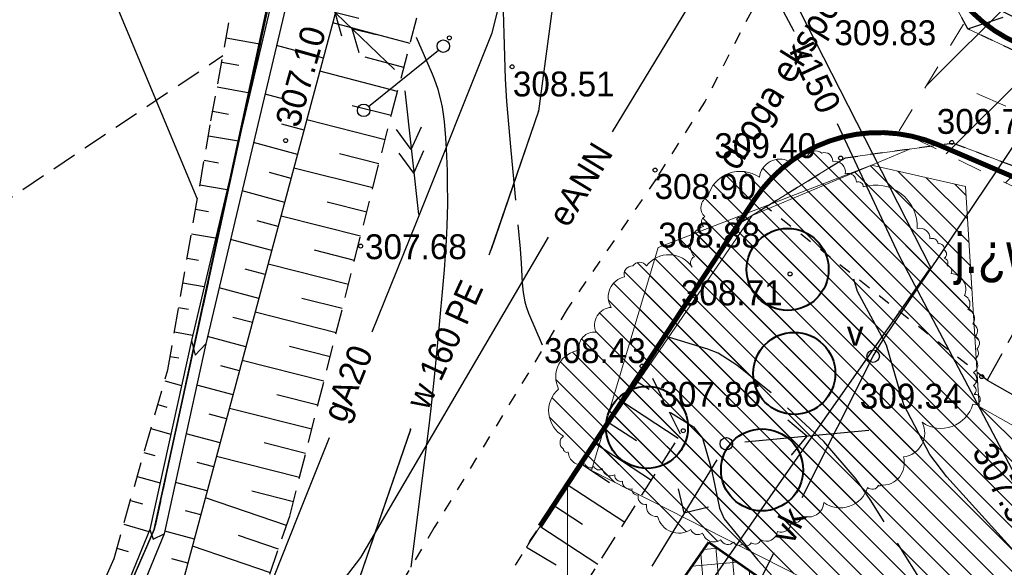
# Model space of a CAD drawing. Extents: x 4615668 to 9294084, y 5331114 to 10688993.
# Tile 43 of 181: x 4655550 to 4655590, y 5335083 to 5335105. Entities that reach past the tile are written whole.
import ezdxf
from ezdxf.enums import TextEntityAlignment as Align

# ---------------------------------------------------------------- set-up
doc = ezdxf.new("R2010")
doc.units = 0
doc.header["$MEASUREMENT"] = 0
for name, pattern in [('BUIB05', [1, 0.5, -0.5]), ('CHODNIK', [2, 1.5, -0.5]), ('DASHDOT', [25.4, 12.7, -6.35, 0, -6.35]), ('DROGA', [1, 0.5, -0.5]), ('GEN7', [13.75, 9.75, -1.5, 1, -1.5]), ('KONTUR', [1.5, 1, -0.5]), ('SKARPA1', [1.5, 1, -0.5]), ('UZYTEK', [1.5, 1, -0.5]), ('WARSTWICA', [3, 2, -1])]:
    doc.linetypes.add(name, pattern=pattern)
for name, color, linetype in [('1', 7, 'Continuous'), ('16', 7, 'Continuous'), ('17', 7, 'Continuous'), ('2', 7, 'Continuous'), ('21', 7, 'Continuous'), ('22', 7, 'Continuous'), ('23', 7, 'Continuous'), ('24', 7, 'Continuous'), ('25', 7, 'Continuous'), ('27', 7, 'Continuous'), ('31', 7, 'Continuous'), ('38', 7, 'Continuous'), ('45', 7, 'Continuous'), ('50', 7, 'Continuous'), ('51', 7, 'Continuous'), ('52', 7, 'Continuous'), ('56', 7, 'Continuous'), ('7', 4, 'GEN7'), ('9', 7, 'Continuous'), ('tpsa_stolarka', 4, 'Continuous')]:
    doc.layers.add(name, color=color, linetype=linetype)
for name, color, linetype, lineweight in [('budynek', 7, 'Continuous', 53), ('hatch', 253, 'Continuous', 0), ('sciany - mur', 1, 'Continuous', 30)]:
    doc.layers.add(name, color=color, linetype=linetype, lineweight=lineweight)
doc.styles.add('tomek14', font='ISOCP.shx', dxfattribs={"height": 14})
doc.styles.add('txt', font='TXT', dxfattribs={"height": 0.2})
pattern_1 = [(135, (-11889.38753, -1756.1574), (-0.44194173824, -0.44194173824), [])]

# ---------------------------------------------------------------- blocks, each defined once
blk = doc.blocks.new('SLU')
at = {"layer": '22', "color": 1, "linetype": 'Continuous'}
blk.add_circle((0, 0), 0.25, dxfattribs=at)
blk = doc.blocks.new('SEN')
at = {"layer": '22', "color": 1, "linetype": 'Continuous'}
for p, q in [((3.25, 0), (2.543, 0.707)), ((0.75, 0), (5.75, 0)), ((3.25, 0), (2.543, -0.707))]:
    blk.add_line(p, q, dxfattribs=at)
blk = doc.blocks.new('MSZ')
at = {"layer": '22', "color": 7, "linetype": 'Continuous'}
blk.add_circle((0, 0), 0.25, dxfattribs=at)
blk = doc.blocks.new('SEW')
at = {"layer": '22', "color": 1, "linetype": 'Continuous'}
for p, q in [((2.88, 0), (2.014, 0.5)), ((3.833, 0), (2.967, 0.5)), ((0.5, 0), (5.5, 0)), ((2.88, 0), (2.014, -0.5)), ((3.833, 0), (2.967, -0.5))]:
    blk.add_line(p, q, dxfattribs=at)
blk = doc.blocks.new('WYS')
at = {"layer": '52', "color": 67, "linetype": 'Continuous'}
blk.add_circle((0, 0), 0.08, dxfattribs=at)

msp = doc.modelspace()

# ---------------------------------------------------------------- hatches: boundary and pattern name
at = {"layer": 'hatch', "lineweight": 0}
h = msp.add_hatch(dxfattribs=at)
h.set_pattern_fill('ANSI31', color=160, scale=20)
h.set_pattern_definition([(45, (-11889.3875, -1756.1574), (-1.767766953, 1.767766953), [])])
h.paths.add_polyline_path([(4655585.345, 5335100.489), (4655609.825, 5335141.174), (4655724.52, 5335052.343), (4655757.949, 5335025.923), (4655741.269, 5335020.258), (4655716.277, 5335015.104), (4655702.906, 5335013.9), (4655672.968, 5335007.246), (4655662.829, 5335002.048), (4655641.397, 5335003.503), (4655600.675, 5335001.373), (4655590.095, 5334999.07), (4655563.772, 5335009.583), (4655603.239, 5335036.519), (4655603.01, 5335091.868)])
at = {"layer": 'hatch', "lineweight": 0, "ltscale": 20}
h = msp.add_hatch(dxfattribs=at)
h.set_pattern_fill('ANSI31', color=3, scale=5, angle=90)
h.set_pattern_definition(pattern_1)
edge = h.paths.add_edge_path()
edge.add_arc((4655578.971, 5335097.51), 1.35, 55.5778, 165.5778, ccw=False)
edge.add_arc((4655580.556, 5335098.525), 0.828, 63.1416, 173.1416, ccw=False)
edge.add_arc((4655581.126, 5335099.188), 0.21, 49.0362, 159.0362, ccw=False)
edge.add_arc((4655581.497, 5335099.266), 0.247, 50.9454, 160.9454, ccw=False)
edge.add_arc((4655581.993, 5335099.323), 0.366, 48.3925, 158.3925, ccw=False)
edge.add_arc((4655582.342, 5335099.275), 0.339, 358.1301, 108.1301, ccw=False)
edge.add_arc((4655582.756, 5335098.838), 0.432, 350, 100, ccw=False)
edge.add_arc((4655583.287, 5335098.44), 0.339, 358.1301, 108.1301, ccw=False)
edge.add_arc((4655583.698, 5335098.235), 0.207, 0.008, 110.008, ccw=False)
edge.add_arc((4655584.405, 5335096.641), 1.67, 357.4314, 107.4314, ccw=False)
edge.add_arc((4655586.178, 5335096.183), 0.398, 355.1944, 105.1944, ccw=False)
edge.add_arc((4655586.673, 5335095.935), 0.236, 4.7436, 114.7436, ccw=False)
edge.add_arc((4655586.945, 5335095.742), 0.216, 350, 100, ccw=False)
edge.add_arc((4655587.041, 5335095.538), 0.204, 305, 55, ccw=False)
edge.add_arc((4655587.106, 5335095.179), 0.199, 324.9831, 74.9831, ccw=False)
edge.add_arc((4655587.245, 5335094.854), 0.213, 333.6105, 83.6105, ccw=False)
edge.add_arc((4655587.388, 5335094.129), 0.632, 335.6997, 85.6997, ccw=False)
edge.add_arc((4655587.839, 5335093.543), 0.35, 319.0362, 69.0362, ccw=False)
edge.add_arc((4655587.996, 5335092.953), 0.376, 323.435, 73.4349, ccw=False)
edge.add_arc((4655588.178, 5335092.44), 0.313, 317.5288, 67.5288, ccw=False)
edge.add_arc((4655588.262, 5335091.959), 0.307, 311.3402, 61.3402, ccw=False)
edge.add_arc((4655588.287, 5335091.563), 0.243, 292.9052, 42.9052, ccw=False)
edge.add_arc((4655588.159, 5335091.081), 0.341, 299.2894, 49.2894, ccw=False)
edge.add_arc((4655588.141, 5335090.519), 0.322, 305, 55, ccw=False)
edge.add_arc((4655588.213, 5335090.065), 0.221, 309.3987, 59.3987, ccw=False)
edge.add_arc((4655588.41, 5335089.709), 0.194, 357.125, 107.125, ccw=False)
edge.add_arc((4655588.383, 5335089.709), 0.221, 247.4712, 357.4712, ccw=False)
edge.add_arc((4655587.03, 5335089.853), 1.315, 234.6041, 344.6041, ccw=False)
edge.add_arc((4655585.406, 5335088.349), 0.964, 276.631, 26.6309, ccw=False)
edge.add_arc((4655584.659, 5335087.142), 0.893, 266.1702, 16.1702, ccw=False)
edge.add_arc((4655584.558, 5335086.28), 0.0509, 215, 325, ccw=False)
edge.add_arc((4655584.265, 5335086.365), 0.276, 225.6197, 335.6197, ccw=False)
edge.add_arc((4655582.982, 5335086.475), 1.133, 234.2495, 344.2495, ccw=False)
edge.add_arc((4655581.704, 5335085.594), 0.617, 246.5043, 356.5043, ccw=False)
edge.add_arc((4655581.148, 5335085.058), 0.312, 244.3578, 354.3577, ccw=False)
edge.add_arc((4655580.599, 5335084.778), 0.414, 249.992, 359.992, ccw=False)
edge.add_arc((4655580.006, 5335084.455), 0.455, 241.5651, 351.565, ccw=False)
edge.add_arc((4655579.556, 5335084.135), 0.247, 230.9454, 340.9454, ccw=False)
edge.add_arc((4655579.2, 5335084.042), 0.223, 223.7462, 333.7462, ccw=False)
edge.add_arc((4655578.901, 5335084.046), 0.21, 200.9638, 310.9638, ccw=False)
edge.add_arc((4655578.47, 5335084.198), 0.326, 206.0274, 316.0274, ccw=False)
edge.add_arc((4655577.913, 5335084.447), 0.473, 193.9625, 303.9625, ccw=False)
edge.add_arc((4655577.266, 5335084.568), 0.301, 198.6105, 308.6105, ccw=False)
edge.add_arc((4655576.499, 5335085.203), 0.876, 193.4047, 303.4047, ccw=False)
edge.add_arc((4655575.59, 5335085.392), 0.396, 168.2643, 278.2643, ccw=False)
edge.add_arc((4655575.171, 5335085.784), 0.313, 165.6013, 275.6013, ccw=False)
edge.add_arc((4655574.831, 5335086.075), 0.216, 170, 280, ccw=False)
edge.add_arc((4655574.531, 5335086.401), 0.302, 176.8428, 286.8428, ccw=False)
edge.add_arc((4655574.163, 5335086.65), 0.241, 175.7106, 285.7106, ccw=False)
edge.add_arc((4655573.76, 5335086.969), 0.342, 188.435, 298.4349, ccw=False)
edge.add_arc((4655573.285, 5335087.077), 0.21, 200.9638, 310.9638, ccw=False)
edge.add_arc((4655572.947, 5335087.184), 0.231, 197.8973, 307.8973, ccw=False)
edge.add_arc((4655572.559, 5335087.583), 0.499, 179.6888, 289.6888, ccw=False)
edge.add_arc((4655572.002, 5335087.71), 0.137, 185.2551, 295.2551, ccw=False)
edge.add_arc((4655572.05, 5335087.961), 0.322, 125, 235, ccw=False)
edge.add_arc((4655572.43, 5335089.239), 1.16, 130.8774, 240.8774, ccw=False)
edge.add_arc((4655572.633, 5335090.602), 1.078, 96.8214, 206.8214, ccw=False)
edge.add_arc((4655573.092, 5335091.801), 0.601, 82.2906, 192.2906, ccw=False)
edge.add_arc((4655573.829, 5335092.682), 0.716, 93.5704, 203.5704, ccw=False)
edge.add_arc((4655574.476, 5335093.824), 0.813, 101.6444, 211.6444, ccw=False)
edge.add_arc((4655574.635, 5335094.726), 0.339, 88.1301, 198.1301, ccw=False)
edge.add_arc((4655574.924, 5335094.87), 0.339, 35, 145, ccw=False)
edge.add_arc((4655576.1, 5335094.395), 1.121, 33.2643, 143.2643, ccw=False)
edge.add_arc((4655577.225, 5335095.189), 0.26, 113.6901, 223.6901, ccw=False)
edge.add_arc((4655577.729, 5335095.912), 0.779, 108.54, 218.54, ccw=False)
edge.add_arc((4655577.646, 5335096.825), 0.24, 116.8699, 226.8699, ccw=False)
edge.add_arc((4655577.883, 5335097.399), 0.499, 116.1299, 226.1299, ccw=False)
h = msp.add_hatch(dxfattribs=at)
h.set_pattern_fill('ANSI31', color=3, scale=5, angle=90)
h.set_pattern_definition(pattern_1)
h.paths.add_polyline_path([(4655578.449, 5335005.688), (4655557.329, 5335013.648), (4655576.563, 5335044.139), (4655563.944, 5335054.745), (4655567.608, 5335061.638), (4655572.025, 5335072.944), (4655581.507, 5335068.145), (4655588.325, 5335079.036), (4655572.997, 5335086.838), (4655575.67, 5335095.801), (4655584.236, 5335099.106), (4655588.014, 5335098.25), (4655588.553, 5335089.414), (4655597.644, 5335084.303), (4655601.974, 5335092.283), (4655625.55, 5335073.803), (4655633.272, 5335053.993), (4655603.729, 5335024.238), (4655588.146, 5335028.228), (4655581.613, 5335020.05), (4655584.883, 5335012.203)])
at = {"layer": 'hatch', "lineweight": 0, "ltscale": 40}
h = msp.add_hatch(dxfattribs=at)
h.set_pattern_fill('ANSI37', color=0, scale=5, angle=50)
h.set_pattern_definition([(95, (-11889.38753, -1756.1574), (-0.62262168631, -0.05447233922), []), (185, (-11889.38753, -1756.1574), (0.05447233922, -0.62262168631), [])])
h.paths.add_polyline_path([(4655577.705, 5335083.961), (4655585.263, 5335078.69), (4655579.058, 5335069.793), (4655571.5, 5335075.065)])

# ---------------------------------------------------------------- linework, layer by layer
at = {"color": 97, "linetype": 'DROGA'}
msp.add_line((4655588.872, 5335090.475), (4655579.987, 5335097.437), dxfattribs=at)
at = {"color": 94, "linetype": 'BUIB05', "lineweight": 0, "ltscale": 2}
msp.add_lwpolyline([(4655585.345, 5335100.489), (4655609.825, 5335141.174), (4655724.52, 5335052.343), (4655757.949, 5335025.923), (4655741.269, 5335020.258), (4655716.277, 5335015.104), (4655702.906, 5335013.9), (4655672.968, 5335007.246), (4655662.829, 5335002.048), (4655641.397, 5335003.503), (4655600.675, 5335001.373), (4655590.095, 5334999.07), (4655563.772, 5335009.583), (4655603.239, 5335036.519), (4655603.01, 5335091.868)], close=True, dxfattribs=at)
at = {"lineweight": 0, "ltscale": 40}
msp.add_lwpolyline([(4655577.664, 5335097.847, -0.520567), (4655579.734, 5335098.624, -0.520567), (4655579.734, 5335098.624, -0.520567), (4655580.93, 5335099.264, -0.520567), (4655580.93, 5335099.264, -0.520567), (4655581.263, 5335099.347, -0.520567), (4655581.263, 5335099.347, -0.520567), (4655581.653, 5335099.458, -0.520567), (4655581.653, 5335099.458, -0.520567), (4655582.236, 5335099.597, -0.520567), (4655582.236, 5335099.597, -0.520567), (4655582.681, 5335099.264, -0.520567), (4655582.681, 5335099.264, -0.520567), (4655583.182, 5335098.763, -0.520567), (4655583.182, 5335098.763, -0.520567), (4655583.627, 5335098.429, -0.520567), (4655583.627, 5335098.429, -0.520567), (4655583.627, 5335098.429, -0.520567), (4655583.627, 5335098.429, -0.520567), (4655583.905, 5335098.235, -0.520567), (4655583.905, 5335098.235, -0.520567), (4655586.073, 5335096.567, -0.520567), (4655586.073, 5335096.567, -0.520567), (4655586.574, 5335096.149, -0.520567), (4655586.574, 5335096.149, -0.520567), (4655586.908, 5335095.955, -0.520567), (4655586.908, 5335095.955, -0.520567), (4655587.158, 5335095.705, -0.520567), (4655587.158, 5335095.705, -0.520567), (4655587.158, 5335095.371, -0.520567), (4655587.158, 5335095.371, -0.520567), (4655587.269, 5335095.065, -0.520567), (4655587.269, 5335095.065, -0.520567), (4655587.436, 5335094.759, -0.520567), (4655587.436, 5335094.759, -0.520567), (4655587.964, 5335093.87, -0.520567), (4655587.964, 5335093.87, -0.520567), (4655588.103, 5335093.313, -0.520567), (4655588.103, 5335093.313, -0.520567), (4655588.298, 5335092.73, -0.520567), (4655588.298, 5335092.73, -0.520567), (4655588.409, 5335092.229, -0.520567), (4655588.409, 5335092.229, -0.520567), (4655588.465, 5335091.729, -0.520567), (4655588.465, 5335091.729, -0.520567), (4655588.381, 5335091.339, -0.520567), (4655588.381, 5335091.339, -0.520567), (4655588.326, 5335090.783, -0.520567), (4655588.326, 5335090.783, -0.520567), (4655588.326, 5335090.255, -0.520567), (4655588.326, 5335090.255, -0.520567), (4655588.353, 5335089.894, -0.520567), (4655588.353, 5335089.894, -0.520567), (4655588.604, 5335089.699, -0.520567), (4655588.604, 5335089.699, -0.520567), (4655588.298, 5335089.504, -0.520567), (4655588.298, 5335089.504, -0.520567), (4655586.268, 5335088.781, -0.520567), (4655586.268, 5335088.781, -0.520567), (4655585.517, 5335087.391, -0.520567), (4655585.517, 5335087.391, -0.520567), (4655584.6, 5335086.251, -0.520567), (4655584.6, 5335086.251, -0.520567), (4655584.516, 5335086.251, -0.520567), (4655584.516, 5335086.251, -0.520567), (4655584.072, 5335086.168, -0.520567), (4655584.072, 5335086.168, -0.520567), (4655582.32, 5335085.556, -0.520567), (4655582.32, 5335085.556, -0.520567), (4655581.458, 5335085.028, -0.520567), (4655581.458, 5335085.028, -0.520567), (4655581.013, 5335084.778, -0.520567), (4655581.013, 5335084.778, -0.520567), (4655580.457, 5335084.388, -0.520567), (4655580.457, 5335084.388, -0.520567), (4655579.79, 5335084.055, -0.520567), (4655579.79, 5335084.055, -0.520567), (4655579.4, 5335083.943, -0.520567), (4655579.4, 5335083.943, -0.520567), (4655579.039, 5335083.888, -0.520567), (4655579.039, 5335083.888, -0.520567), (4655578.705, 5335083.971, -0.520567), (4655578.705, 5335083.971, -0.520567), (4655578.177, 5335084.055, -0.520567), (4655578.177, 5335084.055, -0.520567), (4655577.454, 5335084.333, -0.520567), (4655577.454, 5335084.333, -0.520567), (4655577.454, 5335084.333, -0.520567), (4655577.454, 5335084.333, -0.520567), (4655576.981, 5335084.472, -0.520567), (4655576.981, 5335084.472, -0.520567), (4655575.647, 5335085, -0.520567), (4655575.647, 5335085, -0.520567), (4655575.202, 5335085.473, -0.520567), (4655575.202, 5335085.473, -0.520567), (4655574.868, 5335085.862, -0.520567), (4655574.868, 5335085.862, -0.520567), (4655574.618, 5335086.112, -0.520567), (4655574.618, 5335086.112, -0.520567), (4655574.229, 5335086.418, -0.520567), (4655574.229, 5335086.418, -0.520567), (4655573.923, 5335086.668, -0.520567), (4655573.923, 5335086.668, -0.520567), (4655573.422, 5335086.918, -0.520567), (4655573.422, 5335086.918, -0.520567), (4655573.089, 5335087.002, -0.520567), (4655573.089, 5335087.002, -0.520567), (4655572.727, 5335087.113, -0.520567), (4655572.727, 5335087.113, -0.520567), (4655572.06, 5335087.586, -0.520567), (4655572.06, 5335087.586, -0.520567), (4655571.865, 5335087.697, -0.520567), (4655571.865, 5335087.697, -0.520567), (4655571.865, 5335088.225, -0.520567), (4655571.865, 5335088.225, -0.520567), (4655571.671, 5335090.116, -0.520567), (4655571.671, 5335090.116, -0.520567), (4655572.505, 5335091.673, -0.520567), (4655572.505, 5335091.673, -0.520567), (4655573.172, 5335092.396, -0.520567), (4655573.172, 5335092.396, -0.520567), (4655573.784, 5335093.397, -0.520567), (4655573.784, 5335093.397, -0.520567), (4655574.312, 5335094.62, -0.520567), (4655574.312, 5335094.62, -0.520567), (4655574.646, 5335095.065, -0.520567), (4655574.646, 5335095.065, -0.520567), (4655575.202, 5335095.065, -0.520567), (4655575.202, 5335095.065, -0.520567), (4655577.037, 5335095.009, -0.520567), (4655577.037, 5335095.009, -0.520567), (4655577.037, 5335095.009, -0.520567), (4655577.037, 5335095.009, -0.520567), (4655577.12, 5335095.427, -0.520567), (4655577.12, 5335095.427, -0.520567), (4655577.482, 5335096.65, -0.520567), (4655577.482, 5335096.65, -0.520567), (4655577.538, 5335097.039, -0.520567), (4655577.538, 5335097.039, -0.520567)], format="xyb", close=True, dxfattribs=at)
msp.add_lwpolyline([(4655585.802, 5335099.762), (4655579.438, 5335097.093), (4655572.025, 5335086.279), (4655572.025, 5335067.436)], dxfattribs=at)
msp.add_lwpolyline([(4655578.449, 5335005.688), (4655557.329, 5335013.648), (4655576.563, 5335044.139), (4655563.944, 5335054.745), (4655567.608, 5335061.638), (4655572.025, 5335072.944), (4655581.507, 5335068.145), (4655588.325, 5335079.036), (4655572.997, 5335086.838), (4655575.67, 5335095.801), (4655584.236, 5335099.106), (4655588.014, 5335098.25), (4655588.553, 5335089.414), (4655597.644, 5335084.303), (4655601.974, 5335092.283), (4655625.55, 5335073.803), (4655633.272, 5335053.993), (4655603.729, 5335024.238), (4655588.146, 5335028.228), (4655581.613, 5335020.05), (4655584.883, 5335012.203)], close=True, dxfattribs=at)
at = {"lineweight": 40, "ltscale": 40}
for centre in [(4655580.867, 5335094.923), (4655581.131, 5335090.747), (4655575.215, 5335088.575), (4655579.838, 5335086.869)]:
    msp.add_circle(centre, 1.647, dxfattribs=at)
at = {"layer": '1', "color": 2, "linetype": 'Continuous'}
msp.add_lwpolyline([(4655571.807, 5335174.145), (4655569.667, 5335161.091), (4655568.346, 5335144.466), (4655555.432, 5335084.469), (4655547.43, 5335066.133), (4655533.316, 5335038.905), (4655521.902, 5335027.782), (4655517.201, 5335028.272), (4655514.7, 5335022.081), (4655530.938, 5335017.674), (4655541.301, 5335013.166), (4655549.855, 5335005.978), (4655563.49, 5334996.06), (4655569.284, 5334987.851), (4655569.726, 5334980.84)], dxfattribs=at)
at = {"layer": '16', "color": 7, "linetype": 'CHODNIK'}
for points in [[(4655588.098, 5335104.584), (4655592.224, 5335105.931), (4655597.995, 5335109.269), (4655598.526, 5335109.234), (4655602.385, 5335104.617), (4655602.278, 5335102.145), (4655599.983, 5335098.544)], [(4655594.482, 5335095.6), (4655592.409, 5335096.766), (4655588.872, 5335090.475), (4655590.945, 5335089.309)]]:
    msp.add_lwpolyline(points, dxfattribs=at)
at = {"layer": '17', "color": 97, "linetype": 'DROGA'}
for points in [[(4655620.342, 5335020.205), (4655633.344, 5335029.137), (4655640.842, 5335045.094), (4655640.874, 5335051.414), (4655638.081, 5335060.135), (4655636.027, 5335067.178), (4655629.847, 5335077.185), (4655624.184, 5335081.711), (4655611.243, 5335091.013), (4655605.11, 5335095.557), (4655599.633, 5335098.754), (4655596.338, 5335100.728), (4655588.098, 5335104.584), (4655586.139, 5335108.198), (4655586.184, 5335109.851), (4655586.871, 5335111.595), (4655589.752, 5335117.638), (4655591.674, 5335121.953), (4655592.681, 5335125.422), (4655593.733, 5335129.507), (4655594.237, 5335132.674), (4655594.467, 5335142.205), (4655595.199, 5335144.579)], [(4655591.766, 5335144.028), (4655591.493, 5335132.833), (4655589.579, 5335126.668), (4655587.199, 5335120.747), (4655585.826, 5335117.442), (4655581.254, 5335108.872), (4655577.554, 5335101.684), (4655575.585, 5335098.562), (4655572.015, 5335093.33), (4655566.675, 5335084.549), (4655563.15, 5335078.582), (4655558.172, 5335069.745), (4655554.51, 5335062.814), (4655552.048, 5335058.863)], [(4655554.665, 5335057.636), (4655562.145, 5335069.651), (4655566.858, 5335077.896), (4655570.519, 5335084.001), (4655578.89, 5335096.748), (4655579.987, 5335097.437), (4655583.191, 5335099.411), (4655587.52, 5335100), (4655595.53, 5335096.925), (4655601.416, 5335093.539), (4655609.335, 5335088.353), (4655617.798, 5335082.158), (4655626.696, 5335075.746), (4655631.228, 5335068.126), (4655633.864, 5335062.026), (4655635.969, 5335054.682), (4655636.945, 5335051.505), (4655637.162, 5335045.336), (4655630.046, 5335030.159), (4655619.989, 5335025.206), (4655597.971, 5335017.507), (4655578.503, 5335002.9)]]:
    msp.add_lwpolyline(points, dxfattribs=at)
at = {"layer": '2', "color": 5, "linetype": 'Continuous'}
for p, q in [((4655555.432, 5335084.469), (4655566.836, 5335136.904)), ((4655566.836, 5335136.904), (4655555.432, 5335084.469)), ((4655547.43, 5335066.133), (4655555.432, 5335084.469)), ((4655547.43, 5335066.133), (4655555.432, 5335084.469))]:
    msp.add_line(p, q, dxfattribs=at)
at = {"layer": '21', "color": 1, "linetype": 'Continuous'}
for points in [[(4655573.829, 5335100.449), (4655579.655, 5335110.054), (4655590.439, 5335104.825)], [(4655551.577, 5335064.115), (4655558.851, 5335076.988), (4655563.723, 5335083.346), (4655571.263, 5335096.216)]]:
    msp.add_lwpolyline(points, dxfattribs=at)
at = {"layer": '22', "color": 7, "linetype": 'DASHDOT'}
msp.add_line((4655564.039, 5335101.468), (4655566.844, 5335103.732), dxfattribs=at)
at = {"layer": '23', "color": 40, "linetype": 'Continuous'}
for points in [[(4655581.444, 5335085.756), (4655584.301, 5335091.439), (4655584.718, 5335092.12), (4655594.318, 5335106.394), (4655596.406, 5335109.483), (4655605.581, 5335101.008), (4655606.389, 5335100.292)], [(4655568.732, 5335060.09), (4655570.108, 5335063.354), (4655577.31, 5335077.533), (4655580.332, 5335083.545)]]:
    msp.add_lwpolyline(points, dxfattribs=at)
at = {"layer": '25', "color": 165, "linetype": 'Continuous'}
for points in [[(4655578.687, 5335134.175), (4655578.597, 5335128.895), (4655575.047, 5335118.865), (4655572.237, 5335110.885), (4655571.487, 5335106.005), (4655570.867, 5335101.275), (4655568.937, 5335095.665), (4655568.862, 5335095.498)], [(4655578.687, 5335134.175), (4655578.597, 5335128.895), (4655575.047, 5335118.865), (4655572.237, 5335110.885), (4655571.487, 5335106.005), (4655570.867, 5335101.275), (4655568.957, 5335095.722)], [(4655570.204, 5335071.343), (4655574.007, 5335076.923), (4655580.717, 5335086.578), (4655586.611, 5335095.001), (4655579.667, 5335108.635), (4655576.649, 5335114.594), (4655576.569, 5335117.675)], [(4655565.722, 5335088.491), (4655563.117, 5335080.905), (4655555.697, 5335065.515), (4655553.377, 5335061.175)], [(4655565.718, 5335088.48), (4655563.117, 5335080.905), (4655555.697, 5335065.515), (4655553.377, 5335061.175)]]:
    msp.add_lwpolyline(points, dxfattribs=at)
for p in [(4655570.867, 5335101.275), (4655568.937, 5335095.665), (4655565.727, 5335088.505)]:
    msp.add_point(p, dxfattribs=at)
at = {"layer": '27', "color": 17, "linetype": 'Continuous'}
for points in [[(4655581.126, 5335104.477), (4655581.123, 5335104.484), (4655576.148, 5335113.845)], [(4655591.76, 5335083.339), (4655585.346, 5335095.488), (4655582.868, 5335100.766)]]:
    msp.add_lwpolyline(points, dxfattribs=at)
at = {"layer": '31', "color": 2, "linetype": 'Continuous'}
for points in [[(4655564.183, 5335092.412), (4655565.96, 5335096.826), (4655569.007, 5335104.426), (4655572.502, 5335118.449), (4655573.53, 5335122.441), (4655574.831, 5335136.059), (4655576.451, 5335136.397)], [(4655544.402, 5335048.979), (4655551.92, 5335062.041), (4655556.628, 5335073.477), (4655561.209, 5335085.025), (4655562.474, 5335088.168)]]:
    msp.add_lwpolyline(points, dxfattribs=at)
at = {"layer": '38', "color": 97, "linetype": 'Continuous'}
msp.add_lwpolyline([(4655551.747, 5335060.207), (4655548.067, 5335063.222), (4655556.495, 5335082.043), (4655562.665, 5335105.052), (4655568.385, 5335128.181), (4655569.968, 5335134.09), (4655572.898, 5335153.286), (4655571.506, 5335174.549), (4655569.774, 5335192.114), (4655569.494, 5335199.177), (4655566.229, 5335213.835), (4655560.207, 5335245.108), (4655561.07, 5335253.862), (4655594.583, 5335274.33), (4655615.621, 5335287.222), (4655622.813, 5335291.773), (4655649.551, 5335308.125), (4655659.426, 5335314.328), (4655666.095, 5335318.29), (4655674.453, 5335313.039)], dxfattribs=at)
at = {"layer": '45', "color": 219, "linetype": 'Continuous'}
for points in [[(4655568.977, 5335191.578), (4655571.804, 5335181.707), (4655572.656, 5335178.425), (4655573.149, 5335163.922), (4655566.927, 5335133.919), (4655562.581, 5335115.977), (4655556.922, 5335092.073), (4655555.253, 5335084.474), (4655548.709, 5335068.52), (4655546.687, 5335063.998)], [(4655569.553, 5335191.744), (4655572.384, 5335181.863), (4655573.254, 5335178.511), (4655573.751, 5335163.87), (4655567.513, 5335133.787), (4655563.165, 5335115.837), (4655557.506, 5335091.939), (4655555.827, 5335084.294), (4655549.261, 5335068.282), (4655547.231, 5335063.744)], [(4655556.922, 5335092.073), (4655557.071, 5335091.477), (4655557.506, 5335091.939)], [(4655555.253, 5335084.474), (4655555.386, 5335084.089), (4655555.827, 5335084.294)]]:
    msp.add_lwpolyline(points, dxfattribs=at)
at = {"layer": '50', "color": 216, "linetype": 'Continuous'}
for points in [[(4655557.153, 5335097.768), (4655551.476, 5335111.39), (4655551.031, 5335112.494), (4655550.748, 5335113.235), (4655550.208, 5335114.727), (4655549.948, 5335115.477), (4655549.442, 5335116.982), (4655548.451, 5335120), (4655547.945, 5335121.504), (4655547.674, 5335122.303), (4655547.147, 5335123.907), (4655546.638, 5335125.517), (4655545.652, 5335128.75), (4655544.34, 5335133.061), (4655543.658, 5335135.207), (4655542.944, 5335137.34), (4655542.57, 5335138.4), (4655542.052, 5335139.805), (4655541.783, 5335140.504), (4655541.366, 5335141.548), (4655540.932, 5335142.585), (4655540.708, 5335143.1), (4655536.676, 5335152.262)], [(4655565.753, 5335082.959), (4655566.47, 5335088.644), (4655566.554, 5335089.339), (4655566.705, 5335090.73), (4655566.839, 5335092.124), (4655567.084, 5335094.912), (4655567.167, 5335096.085), (4655567.194, 5335096.673), (4655567.215, 5335097.555), (4655567.213, 5335098.438), (4655567.203, 5335098.88), (4655567.165, 5335099.762), (4655567.137, 5335100.203), (4655567.084, 5335100.863), (4655567.037, 5335101.25), (4655567.006, 5335101.443), (4655566.947, 5335101.73), (4655566.835, 5335102.154), (4655566.692, 5335102.567), (4655566.608, 5335102.769), (4655565.959, 5335104.242)], [(4655598.593, 5335074.645), (4655596.845, 5335076.859), (4655596.106, 5335077.601), (4655594.991, 5335078.465), (4655594.454, 5335078.919), (4655592.278, 5335081.01), (4655589.948, 5335083.623), (4655587.254, 5335086.593), (4655586.578, 5335087.486), (4655585.538, 5335089.483), (4655584.833, 5335091.881), (4655583.668, 5335094.034), (4655583.519, 5335094.53)], [(4655576.169, 5335089.177), (4655577.088, 5335088.593), (4655577.454, 5335088.146), (4655577.793, 5335086.933), (4655577.943, 5335086.246), (4655578.124, 5335085.327), (4655578.315, 5335084.904), (4655579.663, 5335083.243), (4655581.165, 5335081.614), (4655581.583, 5335081.01), (4655582.205, 5335079.686), (4655582.665, 5335078.395)]]:
    msp.add_lwpolyline(points, dxfattribs=at)
at = {"layer": '50', "color": 245, "linetype": 'WARSTWICA'}
for points in [[(4655567.326, 5335110.031), (4655568.726, 5335107.976), (4655568.862, 5335107.756), (4655568.943, 5335107.604), (4655569.083, 5335107.286), (4655569.142, 5335107.122), (4655569.242, 5335106.786), (4655569.318, 5335106.443), (4655569.356, 5335106.212), (4655569.409, 5335105.75), (4655569.44, 5335105.298), (4655569.476, 5335104.391), (4655569.524, 5335102.579), (4655569.58, 5335101.674), (4655569.753, 5335099.699), (4655570.126, 5335095.749), (4655570.164, 5335095.167), (4655570.203, 5335094.385), (4655570.244, 5335093.999), (4655570.315, 5335093.621), (4655570.366, 5335093.436), (4655570.464, 5335093.164), (4655571.011, 5335091.897)], [(4655589.919, 5335077.007), (4655588.325, 5335079.036), (4655587.611, 5335080.067), (4655586.762, 5335081.515), (4655586.332, 5335082.234), (4655584.186, 5335085.677), (4655583.624, 5335086.495), (4655582.326, 5335088.003), (4655580.211, 5335089.971), (4655578.832, 5335091.078), (4655578.077, 5335091.557), (4655577.667, 5335091.723), (4655575.95, 5335092.246)]]:
    msp.add_lwpolyline(points, dxfattribs=at)
at = {"layer": '51', "color": 3, "linetype": 'Continuous'}
for p, q in [((4655565.708, 5335104.003), (4655562.603, 5335104.822)), ((4655558.323, 5335104.23), (4655559.739, 5335103.97)), ((4655562.224, 5335103.409), (4655560.342, 5335103.914)), ((4655565.453, 5335103.036), (4655563.899, 5335103.446)), ((4655558.142, 5335103.246), (4655558.825, 5335103.121)), ((4655565.199, 5335102.069), (4655562.085, 5335102.89)), ((4655557.962, 5335102.263), (4655559.277, 5335102.022)), ((4655560.633, 5335101.765), (4655559.881, 5335101.967)), ((4655564.944, 5335101.102), (4655563.381, 5335101.498)), ((4655557.781, 5335101.279), (4655558.414, 5335101.163)), ((4655561.447, 5335100.511), (4655560.549, 5335100.752)), ((4655564.699, 5335100.133), (4655561.559, 5335100.927)), ((4655557.607, 5335100.295), (4655558.819, 5335100.085)), ((4655561.188, 5335099.545), (4655559.42, 5335100.02)), ((4655564.454, 5335099.163), (4655562.877, 5335099.562)), ((4655557.436, 5335099.309), (4655558.012, 5335099.21)), ((4655564.209, 5335098.194), (4655561.041, 5335098.995)), ((4655560.929, 5335098.58), (4655560.059, 5335098.813)), ((4655557.266, 5335098.324), (4655558.357, 5335098.135)), ((4655560.67, 5335097.614), (4655558.958, 5335098.073)), ((4655563.964, 5335097.224), (4655562.373, 5335097.627)), ((4655557.095, 5335097.339), (4655557.611, 5335097.249)), ((4655563.718, 5335096.255), (4655560.523, 5335097.063)), ((4655560.411, 5335096.648), (4655559.57, 5335096.873)), ((4655556.924, 5335096.353), (4655557.896, 5335096.185)), ((4655560.152, 5335095.682), (4655558.497, 5335096.126)), ((4655563.473, 5335095.285), (4655561.868, 5335095.691)), ((4655556.754, 5335095.368), (4655557.209, 5335095.289)), ((4655563.228, 5335094.316), (4655560.005, 5335095.131)), ((4655559.893, 5335094.716), (4655559.08, 5335094.934)), ((4655556.583, 5335094.383), (4655557.434, 5335094.235)), ((4655559.634, 5335093.75), (4655558.036, 5335094.179)), ((4655562.983, 5335093.346), (4655561.364, 5335093.756)), ((4655556.412, 5335093.397), (4655556.808, 5335093.329)), ((4655562.738, 5335092.377), (4655559.487, 5335093.199)), ((4655559.375, 5335092.784), (4655558.591, 5335092.995)), ((4655556.242, 5335092.412), (4655556.972, 5335092.285)), ((4655559.116, 5335091.818), (4655557.575, 5335092.232)), ((4655562.492, 5335091.408), (4655560.86, 5335091.82)), ((4655556.071, 5335091.427), (4655556.413, 5335091.368)), ((4655562.247, 5335090.438), (4655558.969, 5335091.267)), ((4655558.857, 5335090.853), (4655558.107, 5335091.054)), ((4655555.852, 5335090.452), (4655556.523, 5335090.258)), ((4655574.763, 5335090.463), (4655575.301, 5335090.11)), ((4655558.598, 5335089.887), (4655557.141, 5335090.277)), ((4655562.002, 5335089.469), (4655560.356, 5335089.885)), ((4655555.575, 5335089.492), (4655555.942, 5335089.386)), ((4655574.214, 5335089.628), (4655576.47, 5335088.146)), ((4655558.339, 5335088.921), (4655557.633, 5335089.11)), ((4655561.757, 5335088.499), (4655558.45, 5335089.335)), ((4655573.665, 5335088.792), (4655574.799, 5335088.047)), ((4655555.297, 5335088.531), (4655556.093, 5335088.301)), ((4655558.08, 5335087.955), (4655556.712, 5335088.322)), ((4655561.512, 5335087.53), (4655559.852, 5335087.95)), ((4655573.116, 5335087.956), (4655575.397, 5335086.458)), ((4655555.02, 5335087.57), (4655555.45, 5335087.449)), ((4655557.821, 5335086.989), (4655557.159, 5335087.167)), ((4655561.266, 5335086.56), (4655557.932, 5335087.403)), ((4655572.567, 5335087.12), (4655573.714, 5335086.367)), ((4655554.749, 5335086.608), (4655555.665, 5335086.35)), ((4655557.562, 5335086.023), (4655556.282, 5335086.366)), ((4655561.021, 5335085.591), (4655559.347, 5335086.014)), ((4655572.018, 5335086.284), (4655574.324, 5335084.77)), ((4655554.477, 5335085.645), (4655554.964, 5335085.508)), ((4655560.74, 5335084.632), (4655557.487, 5335085.742)), ((4655557.303, 5335085.057), (4655556.685, 5335085.223)), ((4655571.469, 5335085.448), (4655572.628, 5335084.687)), ((4655554.206, 5335084.683), (4655555.221, 5335084.397)), ((4655557.044, 5335084.091), (4655555.853, 5335084.411)), ((4655570.92, 5335084.612), (4655573.251, 5335083.082)), ((4655560.417, 5335083.685), (4655558.822, 5335084.23)), ((4655553.935, 5335083.72), (4655554.387, 5335083.593)), ((4655560.094, 5335082.739), (4655556.968, 5335083.806)), ((4655570.381, 5335083.771), (4655571.578, 5335083.053)), ((4655556.785, 5335083.126), (4655556.138, 5335083.299))]:
    msp.add_line(p, q, dxfattribs=at)
at = {"layer": '51', "color": 3, "linetype": 'SKARPA1'}
for points in [[(4655547.188, 5335067.577), (4655551.717, 5335078.461), (4655553.821, 5335083.315), (4655555.039, 5335087.639), (4655555.977, 5335090.883), (4655557.711, 5335100.896), (4655560.233, 5335114.638), (4655564.256, 5335134.07), (4655565.703, 5335141.75), (4655569.396, 5335157.68)], [(4655551.577, 5335064.115), (4655556.585, 5335074.232), (4655559.107, 5335079.846), (4655560.888, 5335085.064), (4655564.959, 5335101.16), (4655567.579, 5335111.103), (4655569.03, 5335116.775), (4655572.03, 5335125.566), (4655568.751, 5335129.547)], [(4655567.799, 5335079.466), (4655571.79, 5335080.785), (4655576.567, 5335088.298), (4655575.174, 5335091.09)]]:
    msp.add_lwpolyline(points, dxfattribs=at)
at = {"layer": '7', "color": 245, "linetype": 'KONTUR'}
for p, q in [((4655555.432, 5335084.469), (4655566.836, 5335136.904)), ((4655566.836, 5335136.904), (4655555.432, 5335084.469)), ((4655547.43, 5335066.133), (4655555.432, 5335084.469)), ((4655555.432, 5335084.469), (4655547.43, 5335066.133))]:
    msp.add_line(p, q, dxfattribs=at)
at = {"layer": '9', "color": 3, "linetype": 'UZYTEK'}
msp.add_line((4655523.967, 5335080.625), (4655558.191, 5335103.511), dxfattribs=at)
at = {"layer": 'budynek', "color": 7, "linetype": 'Continuous', "lineweight": 53, "flags": 128}
msp.add_lwpolyline([(4655577.705, 5335083.961), (4655585.263, 5335078.69), (4655579.058, 5335069.793), (4655571.5, 5335075.065)], close=True, dxfattribs=at)
at = {"layer": 'sciany - mur', "color": 251, "lineweight": 0, "ltscale": 40}
for points in [[(4655629.847, 5335077.185), (4655623.326, 5335082.328), (4655614.116, 5335088.948), (4655605.11, 5335095.557), (4655596.338, 5335100.728), (4655588.098, 5335104.584), (4655586.139, 5335108.198), (4655586.184, 5335109.851), (4655586.871, 5335111.595), (4655589.236, 5335116.557), (4655591.674, 5335121.953)], [(4655570.381, 5335083.771), (4655578.89, 5335096.748), (4655583.191, 5335099.411), (4655587.533, 5335099.995), (4655595.53, 5335096.925), (4655600.912, 5335093.829), (4655609.335, 5335088.353), (4655626.696, 5335075.746), (4655631.228, 5335068.126), (4655633.864, 5335062.026), (4655636.945, 5335051.505)]]:
    msp.add_lwpolyline(points, dxfattribs=at)
at = {"layer": 'sciany - mur', "color": 30, "lineweight": 0, "ltscale": 40}
for points in [[(4655591.27, 5335121.059, 0.2, 0.2, 0), (4655587.076, 5335112.022, 0.2, 0.2, 0.422916), (4655590.156, 5335103.981, 0.2, 0.2, 0), (4655596.882, 5335101.099, 0.2, 0.2, 0), (4655603.336, 5335097.383, 0.2, 0.2, 0), (4655605.432, 5335096.01, 0.2, 0.2, 0), (4655611.731, 5335091.726, 0.2, 0.2, 0), (4655629.233, 5335078.895, 0.2, 0.2, 0), (4655630.301, 5335077.926, 0.2, 0.2, 0), (4655635.098, 5335070.297, 0.2, 0.2, 0), (4655636.492, 5335067.332, 0.2, 0.2, 0), (4655637.872, 5335063.456, 0.2, 0.2, 0), (4655641.198, 5335052.494, 0.2, 0.2, 0), (4655641.385, 5335044.81, 0.2, 0.2, 0), (4655630.919, 5335030.41, 0.2, 0.2, 0), (4655629.468, 5335028.978, 0.2, 0.2, 0), (4655620.55, 5335020.182, 0.2, 0.2, 0), (4655602.004, 5335014.517, 0.2, 0.2, 0), (4655600.384, 5335013.922, 0.2, 0.2, 0), (4655599.598, 5335013.271, 0.2, 0.2, 0), (4655583.603, 5335000.389, 0.2, 0.2, 0), (4655583.574, 5335000.331, 0.2, 0.2, 0)], [(4655570.92, 5335084.612, 0.2, 0.2, 0), (4655579.524, 5335097.714, 0.2, 0.2, -0.363483), (4655586.902, 5335099.935, 0.2, 0.2, 0), (4655594.619, 5335096.629, 0.2, 0.2, 0), (4655595.181, 5335096.298, 0.2, 0.2, 0), (4655600.502, 5335093.262, 0.2, 0.2, 0), (4655602.656, 5335091.851, 0.2, 0.2, 0), (4655608.846, 5335087.641, 0.2, 0.2, 0), (4655626.358, 5335074.803, 0.2, 0.2, 0), (4655630.703, 5335067.893, 0.2, 0.2, 0), (4655631.863, 5335065.426, 0.2, 0.2, 0), (4655633.122, 5335061.891, 0.2, 0.2, 0), (4655636.229, 5335051.65, 0.2, 0.2, 0), (4655636.497, 5335046.589, 0.2, 0.2, 0), (4655628.147, 5335035.1, 0.2, 0.2, 0), (4655625.168, 5335031.001, 0.2, 0.2, 0), (4655618.536, 5335024.795, 0.2, 0.2, 0), (4655600.411, 5335019.258, 0.2, 0.2, 0), (4655597.855, 5335018.319, 0.2, 0.2, 0), (4655596.435, 5335017.143, 0.2, 0.2, 0), (4655580.457, 5335004.275, 0.2, 0.2, 0), (4655578.671, 5335002.815, 0.2, 0.2, 0)]]:
    msp.add_lwpolyline(points, format="xyseb", dxfattribs=at)
at = {"layer": 'sciany - mur', "color": 30, "linetype": 'DASHDOT', "lineweight": 0, "ltscale": 0.1}
for points in [[(4655588.465, 5335101.986), (4655595.751, 5335098.864), (4655596.435, 5335098.461), (4655601.808, 5335095.395), (4655604.044, 5335093.931), (4655610.289, 5335089.683), (4655627.65, 5335076.956), (4655628.367, 5335076.305), (4655632.901, 5335069.095), (4655634.177, 5335066.379), (4655635.497, 5335062.674), (4655638.713, 5335052.072), (4655639.002, 5335045.215), (4655631.795, 5335029.863), (4655630.813, 5335029.042), (4655619.543, 5335022.488), (4655601.208, 5335016.887), (4655599.12, 5335016.121), (4655598.017, 5335015.207), (4655582.03, 5335002.332), (4655581.107, 5335001.581)], [(4655587.48, 5335099.688), (4655594.619, 5335096.629), (4655595.181, 5335096.298), (4655600.502, 5335093.262), (4655602.656, 5335091.851), (4655608.846, 5335087.641), (4655626.066, 5335075.017), (4655626.433, 5335074.684), (4655630.703, 5335067.893), (4655631.863, 5335065.426), (4655633.122, 5335061.891), (4655636.229, 5335051.65), (4655636.478, 5335045.723), (4655629.768, 5335031.427), (4655629.373, 5335031.097), (4655618.536, 5335024.795), (4655600.411, 5335019.258), (4655597.855, 5335018.319), (4655596.435, 5335017.143), (4655580.457, 5335004.275), (4655579.529, 5335003.521)]]:
    msp.add_lwpolyline(points, dxfattribs=at)

# ---------------------------------------------------------------- block references
at = {"layer": '22', "color": 1, "linetype": 'Continuous'}
for name, p, xscale, yscale, rotation in [('SEW', (4655565.441, 5335102.6), 0.9999986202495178, 0.9999986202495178, 136.0408927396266), ('SEW', (4655565.441, 5335102.6), 0.9999989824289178, 0.999998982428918, 276.2607576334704), ('SEN', (4655578.407, 5335087.919), 0.9999986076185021, 0.9999986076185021, 5.390474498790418), ('SEN', (4655578.407, 5335087.919), 1.000001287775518, 1.000001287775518, 238.6899556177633)]:
    msp.add_blockref(name, p, dxfattribs=dict(at, xscale=xscale, yscale=yscale, rotation=rotation))
at = {"layer": '22', "color": 7, "linetype": 'Continuous'}
for p in [(4655567.038, 5335103.889), (4655563.844, 5335101.312)]:
    msp.add_blockref('MSZ', p, dxfattribs=at)
at = {"layer": '22', "color": 1, "linetype": 'Continuous'}
msp.add_blockref('SLU', (4655578.407, 5335087.919), dxfattribs=at)
at = {"layer": '24', "color": 40, "linetype": 'Continuous'}
msp.add_blockref('SLU', (4655584.301, 5335091.439), dxfattribs=at)
at = {"layer": '52', "color": 67, "linetype": 'Continuous'}
for p in [(4655567.283, 5335104.224), (4655569.803, 5335103.062), (4655560.709, 5335100.099), (4655587.458, 5335100.022), (4655582.993, 5335099.395), (4655575.546, 5335098.912), (4655578.919, 5335096.937), (4655563.721, 5335095.857), (4655580.963, 5335094.739), (4655575.023, 5335091.036), (4655588.662, 5335090.616), (4655576.673, 5335088.443)]:
    msp.add_blockref('WYS', p, dxfattribs=at)

# ---------------------------------------------------------------- texts
at = {"color": 7, "linetype": 'Continuous', "style": 'txt', "width": 0.875}
msp.add_text('j.%%191w.', height=1.6, dxfattribs=at).set_placement((4655589.542, 5335095.38), align=Align.MIDDLE)
at = {"layer": '21', "color": 1, "linetype": 'Continuous', "style": 'txt'}
msp.add_text('eANN', height=1, rotation=58.7614, dxfattribs=at).set_placement((4655572.545, 5335098.333), align=Align.MIDDLE)
at = {"layer": '24', "color": 40, "linetype": 'Continuous', "style": 'txt'}
msp.add_text('v', height=1, dxfattribs=at).set_placement((4655583.58, 5335092.353), align=Align.MIDDLE)
msp.add_text('vk', height=1, rotation=63.3098, dxfattribs=at).set_placement((4655580.887, 5335084.652), align=Align.MIDDLE)
at = {"layer": '25', "color": 165, "linetype": 'Continuous', "style": 'txt', "width": 0.951}
msp.add_text('w 160 PE', height=1, rotation=65.4623, dxfattribs=at).set_placement((4655566.409, 5335089.22))
at = {"layer": '27', "color": 17, "linetype": 'Continuous', "style": 'txt'}
msp.add_text('k150', height=1, rotation=295.1468, dxfattribs=at).set_placement((4655581.997, 5335102.622), align=Align.MIDDLE)
at = {"layer": '31', "color": 2, "linetype": 'Continuous', "style": 'txt'}
msp.add_text('gA20', height=1, rotation=68.0706, dxfattribs=at).set_placement((4655563.329, 5335090.291), align=Align.MIDDLE)
at = {"layer": '52', "color": 67, "linetype": 'Continuous', "style": 'txt'}
for s, p in [('309.83', (4655582.742, 5335103.929)), ('308.51', (4655569.832, 5335101.871)), ('309.77', (4655586.854, 5335100.368)), ('309.40', (4655577.922, 5335099.395)), ('308.90', (4655575.522, 5335097.752)), ('308.88', (4655575.67, 5335095.801)), ('307.68', (4655563.895, 5335095.334)), ('308.71', (4655576.58, 5335093.48)), ('308.43', (4655571.084, 5335091.16)), ('307.86', (4655575.713, 5335089.406)), ('309.34', (4655583.763, 5335089.332))]:
    msp.add_text(s, height=1, dxfattribs=at).set_placement(p)
msp.add_text('307.10', height=1, rotation=74.2987, dxfattribs=at).set_placement((4655561.237, 5335100.575))
at = {"layer": '56', "color": 17, "linetype": 'Continuous', "style": 'txt'}
msp.add_text('307.54', height=1, rotation=297.8316, dxfattribs=at).set_placement((4655589.132, 5335088.071), align=Align.TOP_LEFT)
at = {"layer": 'tpsa_stolarka', "color": 0, "ltscale": 2.5, "insert": (4655577.922, 5335099.395), "char_height": 1.08, "width": 28.14975, "attachment_point": 1, "rotation": 57.9627, "style": 'tomek14'}
msp.add_mtext('{\\fTahoma|b0|i0|c238|p34;droga ekspozycyjna}', dxfattribs=at)

doc.saveas('drawing.dxf')
